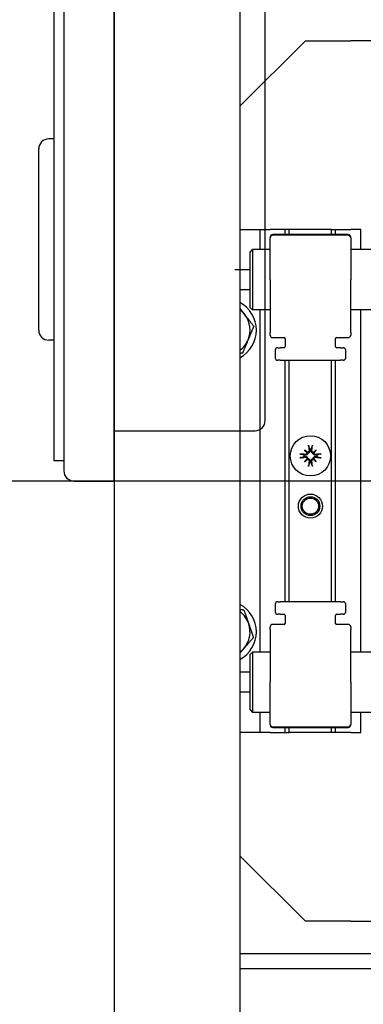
# Model space of a CAD drawing. Header units: millimetres. Extents: x 49320 to 60117, y -4209 to 20568.
# Tile 64 of 252: x 52396 to 52403, y -1946 to -1927. Entities that reach past the tile are written whole.
import ezdxf

# ---------------------------------------------------------------- set-up
doc = ezdxf.new("R2010")
doc.units = ezdxf.units.MM
doc.linetypes.add('ACAD_ISO10W100', pattern=[18.5, 12, -3, 0.5, -3])
doc.layers.add('_mt_hatch żelbet', color=8, linetype='Continuous', lineweight=9)
for name, color, linetype in [('_mt_widok', 253, 'Continuous'), ('ARCATA', 4, 'Continuous'), ('ASSI', 3, 'ACAD_ISO10W100'), ('CABINA', 7, 'Continuous'), ('Cabina-Bottoniera', 7, 'Continuous')]:
    doc.layers.add(name, color=color, linetype=linetype)

# ---------------------------------------------------------------- blocks, each defined once
blk = doc.blocks.new('WINDA 1 DZ')
at = {"layer": 'ARCATA', "color": 5, "true_color": 0x1414ff}
for p, q in [((164, 109.45), (165.3, 110.75)), ((165.3, 110.75), (166.2, 110.75)), ((166.8, 110.75), (166.2, 110.75)), ((164, 107), (164.4, 107)), ((164.4, 107), (164.6, 107)), ((164.4, 106.6), (164.4, 107)), ((164.9, 107), (164.6, 107)), ((166.15, 106.9), (164.65, 106.9)), ((166.15, 106.887), (164.65, 106.887)), ((164.9, 106.9), (164.9, 107)), ((164.98, 107), (164.9, 107)), ((164.98, 106.9), (164.98, 107)), ((165.82, 107), (164.98, 107)), ((165.82, 106.9), (165.82, 107)), ((165.82, 107), (165.9, 107)), ((165.9, 107), (166.2, 107)), ((165.9, 106.9), (165.9, 107)), ((166.4, 107), (166.2, 107)), ((166.4, 106.6), (166.4, 107)), ((164.6, 106.85), (164.6, 106.837)), ((164.6, 106), (164.6, 106.837)), ((166.2, 106.837), (166.2, 106.85)), ((166.2, 106.837), (166.2, 106)), ((164.2, 106.55), (164.25, 106.6)), ((164.2, 105.45), (164.2, 106.55)), ((164.6, 106.6), (164.25, 106.6)), ((164.25, 106.6), (164.25, 105.4)), ((174.15, 106.6), (166.2, 106.6)), ((164.2, 106.2), (163.9, 106.2)), ((164.6, 106), (164.6, 104.95)), ((166.2, 104.95), (166.2, 106)), ((164.2, 105.8), (164, 105.8)), ((164.2, 105.45), (164.25, 105.4)), ((164.6, 105.4), (164.25, 105.4)), ((164.4, 98.6), (164.4, 105.4)), ((174.15, 105.4), (166.2, 105.4)), ((166.4, 98.6), (166.4, 105.4)), ((164.6, 104.9), (164.6, 104.95)), ((166.2, 104.95), (166.2, 104.9)), ((164.65, 104.85), (164.875, 104.85)), ((164.9, 104.835), (164.9, 104.675)), ((165.9, 104.675), (165.9, 104.835)), ((165.925, 104.85), (166.15, 104.85)), ((164.7, 104.6), (164.7, 104.45)), ((164.75, 104.65), (164.8, 104.65)), ((164.875, 104.65), (164.8, 104.65)), ((166, 104.65), (165.925, 104.65)), ((166, 104.65), (166.05, 104.65)), ((166.1, 104.45), (166.1, 104.6)), ((164.8, 104.4), (164.75, 104.4)), ((164.8, 104.4), (166, 104.4)), ((164.9, 99.6), (164.9, 104.4)), ((164.98, 99.6), (164.98, 104.4)), ((165.82, 99.6), (165.82, 104.4)), ((165.9, 99.6), (165.9, 104.4)), ((166.05, 104.4), (166, 104.4)), ((165.284, 102.616), (165.333, 102.567)), ((165.333, 102.567), (165.346, 102.554)), ((165.467, 102.567), (165.454, 102.554)), ((165.516, 102.616), (165.467, 102.567)), ((165.284, 102.384), (165.333, 102.433)), ((165.333, 102.433), (165.346, 102.446)), ((165.467, 102.433), (165.454, 102.446)), ((165.516, 102.384), (165.467, 102.433)), ((164.7, 99.55), (164.7, 99.4)), ((164.75, 99.6), (164.8, 99.6)), ((166, 99.6), (164.8, 99.6)), ((166, 99.6), (166.05, 99.6)), ((166.1, 99.4), (166.1, 99.55)), ((164.8, 99.35), (164.75, 99.35)), ((164.8, 99.35), (164.875, 99.35)), ((164.9, 99.325), (164.9, 99.165)), ((165.9, 99.165), (165.9, 99.325)), ((165.925, 99.35), (166, 99.35)), ((166.05, 99.35), (166, 99.35)), ((164.6, 99.05), (164.6, 99.1)), ((164.6, 99.05), (164.6, 98)), ((164.875, 99.15), (164.65, 99.15)), ((166.15, 99.15), (165.925, 99.15)), ((166.2, 99.1), (166.2, 99.05)), ((166.2, 98), (166.2, 99.05)), ((164.2, 98.55), (164.25, 98.6)), ((164.2, 97.45), (164.2, 98.55)), ((164.25, 98.6), (164.25, 97.4)), ((164.6, 98.6), (164.25, 98.6)), ((174.15, 98.6), (166.2, 98.6)), ((164.2, 98.2), (164, 98.2)), ((164.6, 97.163), (164.6, 98)), ((166.2, 98), (166.2, 97.163)), ((164.2, 97.8), (164, 97.8)), ((164.2, 97.45), (164.25, 97.4)), ((164.6, 97.4), (164.25, 97.4)), ((164.4, 97), (164.4, 97.4)), ((174.15, 97.4), (166.2, 97.4)), ((166.4, 97), (166.4, 97.4)), ((164.6, 97.163), (164.6, 97.15)), ((164.65, 97.113), (166.15, 97.113)), ((164.65, 97.1), (166.15, 97.1)), ((164.9, 97), (164.9, 97.1)), ((164.98, 97), (164.98, 97.1)), ((165.82, 97), (165.82, 97.1)), ((165.9, 97), (165.9, 97.1)), ((166.2, 97.15), (166.2, 97.163)), ((164.4, 97), (164, 97)), ((164.6, 97), (164.4, 97)), ((164.6, 97), (164.9, 97)), ((164.9, 97), (164.98, 97)), ((165.82, 97), (164.98, 97)), ((165.9, 97), (165.82, 97)), ((166.2, 97), (165.9, 97)), ((166.2, 97), (166.4, 97)), ((165.3, 93.25), (164, 94.55)), ((166.2, 93.25), (165.3, 93.25)), ((166.2, 93.25), (166.8, 93.25)), ((168.368, 92.6), (164, 92.6)), ((168.177, 92.3), (164, 92.3))]:
    blk.add_line(p, q, dxfattribs=at)
for centre, radius in [((165.4, 102.5), 0.4), ((165.4, 101.5), 0.24), ((165.4, 101.5), 0.187), ((165.4, 101.5), 0.162)]:
    blk.add_circle(centre, radius, dxfattribs=at)
for centre, radius, start, end in [((164.65, 106.85), 0.05, 90, 180), ((164.65, 106.837), 0.05, 90, 180), ((166.15, 106.85), 0.05, 0, 90), ((166.15, 106.837), 0.05, 0, 90), ((163.7, 105), 0.625, 298.6854, 61.3146), ((163.7, 105), 0.5, 37.3326, 53.1301), ((163.7, 105), 0.5, 337.3326, 37.3326), ((163.7, 105), 0.5, 306.8699, 337.3326), ((164.65, 104.9), 0.05, 180, 270), ((164.875, 104.825), 0.025, 0, 90), ((165.925, 104.825), 0.025, 90, 180), ((166.15, 104.9), 0.05, 270, 0), ((164.75, 104.6), 0.05, 90, 180), ((164.875, 104.675), 0.025, 270, 0), ((165.925, 104.675), 0.025, 180, 270), ((166.05, 104.6), 0.05, 0, 90), ((164.75, 104.45), 0.05, 180, 270), ((166.05, 104.45), 0.05, 270, 0), ((165.4, 102.5), 0.134, 82.3918, 97.6082), ((165.4, 102.5), 0.134, 172.3918, 187.6082), ((165.4, 102.5), 0.134, 262.3918, 277.6082), ((165.4, 102.5), 0.134, 352.3918, 7.6082), ((163.7, 99), 0.625, 298.6854, 61.3146), ((164.75, 99.55), 0.05, 90, 180), ((166.05, 99.55), 0.05, 0, 90), ((163.7, 99), 0.5, 19.0703, 53.1301), ((164.75, 99.4), 0.05, 180, 270), ((164.875, 99.325), 0.025, 0, 90), ((165.925, 99.325), 0.025, 90, 180), ((166.05, 99.4), 0.05, 270, 0), ((163.7, 99), 0.5, 319.0703, 19.0703), ((164.65, 99.1), 0.05, 90, 180), ((164.875, 99.175), 0.025, 270, 0), ((165.925, 99.175), 0.025, 180, 270), ((166.15, 99.1), 0.05, 0, 90), ((163.7, 99), 0.5, 306.8699, 319.0703), ((164.65, 97.163), 0.05, 180, 270), ((164.65, 97.15), 0.05, 180, 270), ((166.15, 97.163), 0.05, 270, 0), ((166.15, 97.15), 0.05, 270, 0)]:
    blk.add_arc(centre, radius, start, end, dxfattribs=at)
for centre, major_axis, ratio, start_param, end_param in [((165.473, 102.563), (-0.42, 0.486), 0.173648, 1.313224, 1.430376), ((165.337, 102.427), (0.486, -0.42), 0.173648, 1.711217, 1.828368), ((165.309, 102.566), (-0.0188, -0.0163), 0.868224, 2.023807, 2.409971), ((165.334, 102.591), (-0.0163, -0.0188), 0.868224, 0.731621, 1.117785), ((165.44, 102.505), (0.078, -0.644), 0.087156, 4.378084, 4.547777), ((165.36, 102.505), (0.078, 0.644), 0.087156, 4.877001, 5.046694), ((165.463, 102.427), (0.486, 0.42), 0.173648, 1.313224, 1.430376), ((165.466, 102.591), (-0.0163, 0.0188), 0.868224, 2.023807, 2.409971), ((165.491, 102.566), (-0.0188, 0.0163), 0.868224, 0.731621, 1.117785), ((165.327, 102.563), (-0.42, -0.486), 0.173648, 1.711217, 1.828368), ((165.395, 102.46), (-0.644, 0.078), 0.087156, 4.877001, 5.046694), ((165.395, 102.54), (0.644, 0.078), 0.087156, 4.378084, 4.547777), ((165.473, 102.437), (0.42, 0.486), 0.173648, 1.711217, 1.828368), ((165.337, 102.573), (-0.486, -0.42), 0.173648, 1.313224, 1.430376), ((165.309, 102.434), (0.0188, -0.0163), 0.868224, 0.731621, 1.117785), ((165.334, 102.409), (0.0163, -0.0188), 0.868224, 2.023807, 2.409971), ((165.44, 102.495), (-0.078, -0.644), 0.087156, 4.877001, 5.046694), ((165.36, 102.495), (-0.078, 0.644), 0.087156, 4.378084, 4.547777), ((165.466, 102.409), (0.0163, 0.0188), 0.868224, 0.731621, 1.117785), ((165.463, 102.573), (-0.486, 0.42), 0.173648, 1.711217, 1.828368), ((165.491, 102.434), (0.0188, 0.0163), 0.868224, 2.023807, 2.409971), ((165.327, 102.437), (0.42, -0.486), 0.173648, 1.313224, 1.430376), ((165.405, 102.46), (-0.644, -0.078), 0.087156, 4.378084, 4.547777), ((165.405, 102.54), (0.644, -0.078), 0.087156, 4.877001, 5.046694)]:
    blk.add_ellipse(centre, major_axis=major_axis, ratio=ratio, start_param=start_param, end_param=end_param, dxfattribs=at)
for points, weights in [([(164, 105.431), (164.05, 105.366), (164.098, 105.303)], [1.01853247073, 1.02188329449, 1]), ([(164.098, 105.303), (164.179, 105.197), (164.273, 105.074)], [1, 1.0379548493, 1]), ([(164.273, 105.074), (164.213, 104.931), (164.161, 104.807)], [1, 1.0379548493, 1]), ([(164.161, 104.807), (164.11, 104.684), (164.05, 104.541)], [1, 1.0379548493, 1]), ([(164.05, 104.541), (164.025, 104.538), (164, 104.534)], [1, 1.00613508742, 1.01028680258]), ([(165.365, 102.69), (165.375, 102.656), (165.382, 102.633)], [1.00291629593, 1.01778265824, 1]), ([(165.382, 102.633), (165.385, 102.618), (165.387, 102.605)], [1, 1.12437348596, 1.24767116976]), ([(165.413, 102.605), (165.415, 102.618), (165.418, 102.633)], [1.24767116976, 1.12437348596, 1]), ([(165.418, 102.633), (165.425, 102.656), (165.435, 102.69)], [1, 1.01778265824, 1.00291629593]), ([(165.267, 102.518), (165.244, 102.525), (165.21, 102.535)], [1, 1.01778265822, 1.00291629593]), ([(165.21, 102.465), (165.244, 102.475), (165.267, 102.482)], [1.00291629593, 1.01778265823, 1]), ([(165.295, 102.513), (165.282, 102.515), (165.267, 102.518)], [1.24767116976, 1.12437348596, 1]), ([(165.267, 102.482), (165.282, 102.485), (165.295, 102.487)], [1, 1.12437348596, 1.24767116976]), ([(165.382, 102.367), (165.375, 102.344), (165.365, 102.31)], [1, 1.01778265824, 1.00291629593]), ([(165.387, 102.395), (165.385, 102.382), (165.382, 102.367)], [1.24767116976, 1.12437348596, 1]), ([(165.418, 102.367), (165.415, 102.382), (165.413, 102.395)], [1, 1.12437348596, 1.24767116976]), ([(165.435, 102.31), (165.425, 102.344), (165.418, 102.367)], [1.00291629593, 1.01778265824, 1]), ([(165.533, 102.518), (165.518, 102.515), (165.505, 102.513)], [1, 1.12437348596, 1.24767116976]), ([(165.505, 102.487), (165.518, 102.485), (165.533, 102.482)], [1.24767116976, 1.12437348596, 1]), ([(165.59, 102.535), (165.556, 102.525), (165.533, 102.518)], [1.00291629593, 1.01778265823, 1]), ([(165.533, 102.482), (165.556, 102.475), (165.59, 102.465)], [1, 1.01778265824, 1.00291629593]), ([(164, 99.451), (164.038, 99.444), (164.078, 99.436)], [1.01455016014, 1.00981128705, 1]), ([(164.078, 99.436), (164.129, 99.29), (164.173, 99.163)], [1, 1.0379548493, 1]), ([(164.173, 99.163), (164.216, 99.037), (164.267, 98.891)], [1, 1.0379548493, 1]), ([(164.267, 98.891), (164.166, 98.774), (164.078, 98.672)], [1, 1.0379548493, 1]), ([(164.078, 98.672), (164.039, 98.628), (164, 98.583)], [1, 1.01623485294, 1.01858107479])]:
    blk.add_rational_spline(points, weights, degree=2, dxfattribs=at)
for points, knots in [([(165.372, 102.604), (165.373, 102.6), (165.372, 102.596), (165.37, 102.588), (165.368, 102.584), (165.363, 102.578), (165.36, 102.576), (165.353, 102.572), (165.349, 102.571), (165.344, 102.57), (165.343, 102.57), (165.341, 102.57)], [0, 0, 0, 0, 0.01151442, 0.01151442, 0.02302884, 0.02302884, 0.0344178, 0.0344178, 0.04580676, 0.04580676, 0.0498478, 0.0498478, 0.0498478, 0.0498478]), ([(165.387, 102.605), (165.387, 102.605), (165.387, 102.604), (165.388, 102.599), (165.388, 102.595), (165.386, 102.586), (165.384, 102.581), (165.381, 102.574), (165.378, 102.57), (165.372, 102.564), (165.369, 102.561), (165.362, 102.557), (165.358, 102.556), (165.351, 102.554), (165.349, 102.554), (165.346, 102.554)], [0.18013192, 0.18013192, 0.18013192, 0.18013192, 0.18231103, 0.18231103, 0.1966644, 0.1966644, 0.21101777, 0.21101777, 0.22326588, 0.22326588, 0.23551399, 0.23551399, 0.24776211, 0.24776211, 0.25510696, 0.25510696, 0.25510696, 0.25510696]), ([(165.365, 102.69), (165.365, 102.691), (165.364, 102.692), (165.364, 102.694), (165.364, 102.696), (165.363, 102.7), (165.363, 102.702), (165.362, 102.706), (165.362, 102.708), (165.362, 102.71)], [0.05658644, 0.05658644, 0.05658644, 0.05658644, 0.06161587, 0.06161587, 0.06775669, 0.06775669, 0.07390904, 0.07390904, 0.07912293, 0.07912293, 0.07912293, 0.07912293]), ([(165.454, 102.554), (165.451, 102.554), (165.449, 102.554), (165.442, 102.556), (165.438, 102.557), (165.431, 102.561), (165.428, 102.564), (165.422, 102.57), (165.419, 102.574), (165.416, 102.581), (165.414, 102.586), (165.412, 102.595), (165.412, 102.599), (165.413, 102.604), (165.413, 102.604), (165.413, 102.605), (165.413, 102.605)], [-0.07279593, -0.07279593, -0.07279593, -0.07279593, -0.06545108, -0.06545108, -0.05320296, -0.05320296, -0.04095485, -0.04095485, -0.02870674, -0.02870674, -0.01435337, -0.01435337, 0, 0, 0, 0.00217911, 0.00217911, 0.00217911, 0.00217911]), ([(165.459, 102.57), (165.458, 102.57), (165.458, 102.57), (165.454, 102.57), (165.45, 102.571), (165.443, 102.574), (165.439, 102.576), (165.434, 102.581), (165.432, 102.585), (165.428, 102.592), (165.428, 102.596), (165.428, 102.601), (165.428, 102.602), (165.428, 102.604)], [0.02262944, 0.02262944, 0.02262944, 0.02262944, 0.02319765, 0.02319765, 0.0345489, 0.0345489, 0.04590016, 0.04590016, 0.05733835, 0.05733835, 0.06877655, 0.06877655, 0.07249221, 0.07249221, 0.07249221, 0.07249221]), ([(165.438, 102.71), (165.438, 102.708), (165.438, 102.706), (165.437, 102.702), (165.437, 102.7), (165.436, 102.696), (165.436, 102.694), (165.436, 102.692), (165.435, 102.691), (165.435, 102.69)], [0.01947687, 0.01947687, 0.01947687, 0.01947687, 0.02469076, 0.02469076, 0.03084311, 0.03084311, 0.03698394, 0.03698394, 0.04201336, 0.04201336, 0.04201336, 0.04201336]), ([(165.19, 102.538), (165.192, 102.538), (165.194, 102.538), (165.198, 102.537), (165.2, 102.537), (165.204, 102.536), (165.206, 102.536), (165.208, 102.536), (165.209, 102.535), (165.21, 102.535)], [0.01947687, 0.01947687, 0.01947687, 0.01947687, 0.02469076, 0.02469076, 0.03084311, 0.03084311, 0.03698394, 0.03698394, 0.04201336, 0.04201336, 0.04201336, 0.04201336]), ([(165.21, 102.465), (165.209, 102.465), (165.208, 102.464), (165.206, 102.464), (165.204, 102.464), (165.2, 102.463), (165.198, 102.463), (165.194, 102.462), (165.192, 102.462), (165.19, 102.462)], [0.05658644, 0.05658644, 0.05658644, 0.05658644, 0.06161587, 0.06161587, 0.06775669, 0.06775669, 0.07390904, 0.07390904, 0.07912293, 0.07912293, 0.07912293, 0.07912293]), ([(165.346, 102.554), (165.346, 102.551), (165.346, 102.549), (165.344, 102.542), (165.343, 102.538), (165.339, 102.531), (165.336, 102.528), (165.33, 102.522), (165.326, 102.519), (165.319, 102.516), (165.314, 102.514), (165.305, 102.512), (165.301, 102.512), (165.296, 102.513), (165.296, 102.513), (165.295, 102.513), (165.295, 102.513)], [-0.07279593, -0.07279593, -0.07279593, -0.07279593, -0.06545108, -0.06545108, -0.05320296, -0.05320296, -0.04095485, -0.04095485, -0.02870674, -0.02870674, -0.01435337, -0.01435337, 0, 0, 0, 0.00217911, 0.00217911, 0.00217911, 0.00217911]), ([(165.295, 102.487), (165.295, 102.487), (165.296, 102.487), (165.301, 102.488), (165.305, 102.488), (165.314, 102.486), (165.319, 102.484), (165.326, 102.481), (165.33, 102.478), (165.336, 102.472), (165.339, 102.469), (165.343, 102.462), (165.344, 102.458), (165.346, 102.451), (165.346, 102.449), (165.346, 102.446)], [0.18013192, 0.18013192, 0.18013192, 0.18013192, 0.18231103, 0.18231103, 0.1966644, 0.1966644, 0.21101777, 0.21101777, 0.22326588, 0.22326588, 0.23551399, 0.23551399, 0.24776211, 0.24776211, 0.25510696, 0.25510696, 0.25510696, 0.25510696]), ([(165.33, 102.559), (165.33, 102.558), (165.33, 102.558), (165.33, 102.554), (165.329, 102.55), (165.326, 102.543), (165.324, 102.539), (165.319, 102.534), (165.315, 102.532), (165.308, 102.528), (165.304, 102.528), (165.299, 102.528), (165.298, 102.528), (165.296, 102.528)], [0.02262944, 0.02262944, 0.02262944, 0.02262944, 0.02319765, 0.02319765, 0.0345489, 0.0345489, 0.04590016, 0.04590016, 0.05733835, 0.05733835, 0.06877655, 0.06877655, 0.07249221, 0.07249221, 0.07249221, 0.07249221]), ([(165.296, 102.472), (165.3, 102.473), (165.304, 102.472), (165.312, 102.47), (165.316, 102.468), (165.322, 102.463), (165.324, 102.46), (165.328, 102.453), (165.329, 102.449), (165.33, 102.444), (165.33, 102.443), (165.33, 102.441)], [0, 0, 0, 0, 0.01154742, 0.01154742, 0.02309483, 0.02309483, 0.0344508, 0.0344508, 0.04580677, 0.04580677, 0.04984781, 0.04984781, 0.04984781, 0.04984781]), ([(165.341, 102.43), (165.342, 102.43), (165.342, 102.43), (165.346, 102.43), (165.35, 102.429), (165.357, 102.426), (165.361, 102.424), (165.366, 102.419), (165.368, 102.415), (165.372, 102.408), (165.372, 102.404), (165.372, 102.399), (165.372, 102.398), (165.372, 102.396)], [0.02262944, 0.02262944, 0.02262944, 0.02262944, 0.02319765, 0.02319765, 0.0345489, 0.0345489, 0.04590016, 0.04590016, 0.05733835, 0.05733835, 0.06877655, 0.06877655, 0.07249221, 0.07249221, 0.07249221, 0.07249221]), ([(165.346, 102.446), (165.349, 102.446), (165.351, 102.446), (165.358, 102.444), (165.362, 102.443), (165.369, 102.439), (165.372, 102.436), (165.378, 102.43), (165.381, 102.426), (165.384, 102.419), (165.386, 102.414), (165.388, 102.405), (165.388, 102.401), (165.387, 102.396), (165.387, 102.396), (165.387, 102.395), (165.387, 102.395)], [-0.07279593, -0.07279593, -0.07279593, -0.07279593, -0.06545108, -0.06545108, -0.05320296, -0.05320296, -0.04095485, -0.04095485, -0.02870674, -0.02870674, -0.01435337, -0.01435337, 0, 0, 0, 0.00217911, 0.00217911, 0.00217911, 0.00217911]), ([(165.413, 102.395), (165.413, 102.395), (165.413, 102.396), (165.412, 102.401), (165.412, 102.405), (165.414, 102.414), (165.416, 102.419), (165.419, 102.426), (165.422, 102.43), (165.428, 102.436), (165.431, 102.439), (165.438, 102.443), (165.442, 102.444), (165.449, 102.446), (165.451, 102.446), (165.454, 102.446)], [0.18013192, 0.18013192, 0.18013192, 0.18013192, 0.18231103, 0.18231103, 0.1966644, 0.1966644, 0.21101777, 0.21101777, 0.22326588, 0.22326588, 0.23551399, 0.23551399, 0.24776211, 0.24776211, 0.25510696, 0.25510696, 0.25510696, 0.25510696]), ([(165.428, 102.396), (165.427, 102.4), (165.428, 102.404), (165.43, 102.412), (165.432, 102.416), (165.437, 102.422), (165.44, 102.424), (165.447, 102.428), (165.451, 102.429), (165.456, 102.43), (165.457, 102.43), (165.459, 102.43)], [0, 0, 0, 0, 0.01151442, 0.01151442, 0.02302884, 0.02302884, 0.0344178, 0.0344178, 0.04580676, 0.04580676, 0.0498478, 0.0498478, 0.0498478, 0.0498478]), ([(165.505, 102.513), (165.505, 102.513), (165.504, 102.513), (165.499, 102.512), (165.495, 102.512), (165.486, 102.514), (165.481, 102.516), (165.474, 102.519), (165.47, 102.522), (165.464, 102.528), (165.461, 102.531), (165.457, 102.538), (165.456, 102.542), (165.454, 102.549), (165.454, 102.551), (165.454, 102.554)], [0.18013192, 0.18013192, 0.18013192, 0.18013192, 0.18231103, 0.18231103, 0.1966644, 0.1966644, 0.21101777, 0.21101777, 0.22326588, 0.22326588, 0.23551399, 0.23551399, 0.24776211, 0.24776211, 0.25510696, 0.25510696, 0.25510696, 0.25510696]), ([(165.454, 102.446), (165.454, 102.449), (165.454, 102.451), (165.456, 102.458), (165.457, 102.462), (165.461, 102.469), (165.464, 102.472), (165.47, 102.478), (165.474, 102.481), (165.481, 102.484), (165.486, 102.486), (165.495, 102.488), (165.499, 102.488), (165.504, 102.487), (165.504, 102.487), (165.505, 102.487), (165.505, 102.487)], [-0.07279593, -0.07279593, -0.07279593, -0.07279593, -0.06545108, -0.06545108, -0.05320296, -0.05320296, -0.04095485, -0.04095485, -0.02870674, -0.02870674, -0.01435337, -0.01435337, 0, 0, 0, 0.00217911, 0.00217911, 0.00217911, 0.00217911]), ([(165.504, 102.528), (165.5, 102.527), (165.496, 102.528), (165.488, 102.53), (165.484, 102.532), (165.478, 102.537), (165.476, 102.54), (165.472, 102.547), (165.471, 102.551), (165.47, 102.556), (165.47, 102.557), (165.47, 102.559)], [0, 0, 0, 0, 0.01151442, 0.01151442, 0.02302884, 0.02302884, 0.0344178, 0.0344178, 0.04580676, 0.04580676, 0.0498478, 0.0498478, 0.0498478, 0.0498478]), ([(165.47, 102.441), (165.47, 102.442), (165.47, 102.442), (165.47, 102.446), (165.471, 102.45), (165.474, 102.457), (165.476, 102.461), (165.481, 102.466), (165.485, 102.468), (165.492, 102.472), (165.496, 102.472), (165.501, 102.472), (165.502, 102.472), (165.504, 102.472)], [0.02262869, 0.02262869, 0.02262869, 0.02262869, 0.02311382, 0.02311382, 0.03450698, 0.03450698, 0.04590014, 0.04590014, 0.05733833, 0.05733833, 0.06877652, 0.06877652, 0.07249219, 0.07249219, 0.07249219, 0.07249219]), ([(165.59, 102.535), (165.591, 102.535), (165.592, 102.536), (165.594, 102.536), (165.596, 102.536), (165.6, 102.537), (165.602, 102.537), (165.606, 102.538), (165.608, 102.538), (165.61, 102.538)], [0.05658644, 0.05658644, 0.05658644, 0.05658644, 0.06161587, 0.06161587, 0.06775669, 0.06775669, 0.07390904, 0.07390904, 0.07912293, 0.07912293, 0.07912293, 0.07912293]), ([(165.61, 102.462), (165.608, 102.462), (165.606, 102.462), (165.602, 102.463), (165.6, 102.463), (165.596, 102.464), (165.594, 102.464), (165.592, 102.464), (165.591, 102.465), (165.59, 102.465)], [0.01947687, 0.01947687, 0.01947687, 0.01947687, 0.02469076, 0.02469076, 0.03084311, 0.03084311, 0.03698394, 0.03698394, 0.04201336, 0.04201336, 0.04201336, 0.04201336]), ([(165.362, 102.29), (165.362, 102.292), (165.362, 102.294), (165.363, 102.298), (165.363, 102.3), (165.364, 102.304), (165.364, 102.306), (165.364, 102.308), (165.365, 102.309), (165.365, 102.31)], [0.01947687, 0.01947687, 0.01947687, 0.01947687, 0.02469076, 0.02469076, 0.03084311, 0.03084311, 0.03698394, 0.03698394, 0.04201336, 0.04201336, 0.04201336, 0.04201336]), ([(165.435, 102.31), (165.435, 102.309), (165.436, 102.308), (165.436, 102.306), (165.436, 102.304), (165.437, 102.3), (165.437, 102.298), (165.438, 102.294), (165.438, 102.292), (165.438, 102.29)], [0.05658644, 0.05658644, 0.05658644, 0.05658644, 0.06161587, 0.06161587, 0.06775669, 0.06775669, 0.07390904, 0.07390904, 0.07912293, 0.07912293, 0.07912293, 0.07912293])]:
    blk.add_open_spline(points, degree=3, knots=knots, dxfattribs=at)
at = {"layer": 'ASSI', "color": 5, "ltscale": 5, "true_color": 0x1414ff}
blk.add_line((179.995, 102), (40.675, 102), dxfattribs=at)
at = {"layer": 'CABINA', "color": 5, "true_color": 0x1414ff}
for p, q in [((164, 186), (164, 38)), ((161.5, 182), (161.5, 42))]:
    blk.add_line(p, q, dxfattribs=at)
at = {"layer": 'Cabina-Bottoniera', "color": 5, "true_color": 0x1414ff}
for p, q in [((161.5, 102), (161.5, 122)), ((160.5, 121.8), (160.5, 102.2)), ((160.3, 121.6), (160.3, 102.4)), ((164.5, 103.2), (164.5, 120.8)), ((160.5, 108.8), (160.5, 104.8)), ((160.5, 108.8), (160.5, 108.8)), ((160, 105), (160, 108.6)), ((160.5, 104.8), (160.5, 104.8)), ((161.5, 103), (164.3, 103)), ((160.7, 102), (161.5, 102))]:
    blk.add_line(p, q, dxfattribs=at)
at = {"layer": 'Cabina-Bottoniera', "color": 5, "ltscale": 4, "true_color": 0x1414ff}
for p, q in [((160.3, 108.8), (160.2, 108.8)), ((160.3, 104.8), (160.2, 104.8)), ((160.5, 102.4), (160.3, 102.4))]:
    blk.add_line(p, q, dxfattribs=at)
at = {"layer": 'Cabina-Bottoniera', "color": 5, "true_color": 0x1414ff}
for centre, start, end in [((160.2, 108.6), 90, 180), ((160.2, 105), 180, 270), ((164.3, 103.2), 270, 0), ((160.7, 102.2), 180, 270)]:
    blk.add_arc(centre, 0.2, start, end, dxfattribs=at)

msp = doc.modelspace()

# ---------------------------------------------------------------- hatches: boundary and pattern name
at = {"layer": '_mt_hatch żelbet', "ltscale": 2, "transparency": 33554687}
h = msp.add_hatch(dxfattribs=at)
h.set_pattern_fill('ANSI36', color=8)
h.set_pattern_definition([(45, (55916.9242, 1437.763), (1.683798, 6.173926), [7.9375, -1.5875, 0, -1.5875])])
edge = h.paths.add_edge_path()
edge.add_line((52283.322, -2023), (52251.576, -2023))
edge.add_line((52251.576, -2023), (52251.576, -1940.6))
edge.add_line((52251.576, -1940.6), (52249.726, -1940.6))
edge.add_line((52249.726, -1940.6), (52249.676, -1940.55))
edge.add_arc((52249.626, -1940.55), 0.05, 0, 90)
edge.add_line((52249.626, -1940.5), (52247.126, -1940.5))
edge.add_line((52247.126, -1940.5), (52247.126, -1940.575))
edge.add_line((52247.126, -1940.575), (52247.101, -1940.6))
edge.add_line((52247.101, -1940.6), (52246.901, -1940.6))
edge.add_line((52246.901, -1940.6), (52246.876, -1940.575))
edge.add_line((52246.876, -1940.575), (52246.876, -1940.5))
edge.add_line((52246.876, -1940.5), (52246.826, -1940.5))
edge.add_line((52246.826, -1940.5), (52246.826, -1939.5))
edge.add_line((52246.826, -1939.5), (52246.876, -1939.5))
edge.add_line((52246.876, -1939.5), (52246.876, -1939.425))
edge.add_line((52246.876, -1939.425), (52246.901, -1939.4))
edge.add_line((52246.901, -1939.4), (52247.101, -1939.4))
edge.add_line((52247.101, -1939.4), (52247.126, -1939.425))
edge.add_line((52247.126, -1939.425), (52247.126, -1939.5))
edge.add_line((52247.126, -1939.5), (52249.626, -1939.5))
edge.add_arc((52249.626, -1939.45), 0.05, 270, 360)
edge.add_line((52249.676, -1939.45), (52249.726, -1939.4))
edge.add_line((52249.726, -1939.4), (52251.576, -1939.4))
edge.add_line((52251.576, -1939.4), (52251.576, -1932.6))
edge.add_line((52251.576, -1932.6), (52249.726, -1932.6))
edge.add_line((52249.726, -1932.6), (52249.676, -1932.55))
edge.add_arc((52249.626, -1932.55), 0.05, 0, 90)
edge.add_line((52249.626, -1932.5), (52247.126, -1932.5))
edge.add_line((52247.126, -1932.5), (52247.126, -1932.575))
edge.add_line((52247.126, -1932.575), (52247.101, -1932.6))
edge.add_line((52247.101, -1932.6), (52246.901, -1932.6))
edge.add_line((52246.901, -1932.6), (52246.876, -1932.575))
edge.add_line((52246.876, -1932.575), (52246.876, -1932.5))
edge.add_line((52246.876, -1932.5), (52246.826, -1932.5))
edge.add_line((52246.826, -1932.5), (52246.826, -1932.625))
edge.add_arc((52246.801, -1932.625), 0.025, 270, 360, ccw=False)
edge.add_line((52246.801, -1932.65), (52245.451, -1932.65))
edge.add_arc((52245.451, -1932.625), 0.025, 180, 270, ccw=False)
edge.add_line((52245.426, -1932.603), (52245.426, -1932.504))
edge.add_line((52245.426, -1932.504), (52244.192, -1932.6))
edge.add_arc((52244.176, -1932.401), 0.2, 180, 274.4517, ccw=False)
edge.add_line((52243.976, -1932.401), (52243.976, -1931.599))
edge.add_arc((52244.176, -1931.599), 0.2, 85.5483, 180, ccw=False)
edge.add_line((52244.192, -1931.4), (52245.426, -1931.496))
edge.add_line((52245.426, -1931.496), (52245.426, -1931.376))
edge.add_arc((52245.451, -1931.375), 0.025, 90, 180, ccw=False)
edge.add_line((52245.451, -1931.35), (52246.801, -1931.35))
edge.add_arc((52246.801, -1931.375), 0.025, 0, 90, ccw=False)
edge.add_line((52246.826, -1931.375), (52246.826, -1931.5))
edge.add_line((52246.826, -1931.5), (52246.876, -1931.5))
edge.add_line((52246.876, -1931.5), (52246.876, -1931.425))
edge.add_line((52246.876, -1931.425), (52246.901, -1931.4))
edge.add_line((52246.901, -1931.4), (52247.101, -1931.4))
edge.add_line((52247.101, -1931.4), (52247.126, -1931.425))
edge.add_line((52247.126, -1931.425), (52247.126, -1931.5))
edge.add_line((52247.126, -1931.5), (52249.626, -1931.5))
edge.add_arc((52249.626, -1931.45), 0.05, 270, 360)
edge.add_line((52249.676, -1931.45), (52249.726, -1931.4))
edge.add_line((52249.726, -1931.4), (52251.576, -1931.4))
edge.add_line((52251.576, -1931.4), (52251.576, -1866.25))
edge.add_line((52251.576, -1866.25), (52249.726, -1866.25))
edge.add_line((52249.726, -1866.25), (52249.676, -1866.2))
edge.add_arc((52249.626, -1866.2), 0.05, 0, 90)
edge.add_line((52249.626, -1866.15), (52247.126, -1866.15))
edge.add_line((52247.126, -1866.15), (52247.126, -1866.225))
edge.add_line((52247.126, -1866.225), (52247.101, -1866.25))
edge.add_line((52247.101, -1866.25), (52246.901, -1866.25))
edge.add_line((52246.901, -1866.25), (52246.876, -1866.225))
edge.add_line((52246.876, -1866.225), (52246.876, -1866.15))
edge.add_line((52246.876, -1866.15), (52246.826, -1866.15))
edge.add_line((52246.826, -1866.15), (52246.826, -1866.275))
edge.add_arc((52246.801, -1866.275), 0.025, 270, 360, ccw=False)
edge.add_line((52246.801, -1866.3), (52245.451, -1866.3))
edge.add_arc((52245.451, -1866.275), 0.025, 180, 270, ccw=False)
edge.add_line((52245.426, -1866.275), (52245.426, -1866.154))
edge.add_line((52245.426, -1866.154), (52244.692, -1866.25))
edge.add_arc((52244.676, -1866.051), 0.2, 180, 274.4517, ccw=False)
edge.add_line((52244.476, -1866.051), (52244.476, -1865.249))
edge.add_arc((52244.676, -1865.249), 0.2, 85.5483, 180, ccw=False)
edge.add_line((52244.692, -1865.05), (52245.426, -1865.146))
edge.add_line((52245.426, -1865.146), (52245.426, -1865.025))
edge.add_arc((52245.451, -1865.025), 0.025, 90, 180, ccw=False)
edge.add_line((52245.451, -1865), (52246.801, -1865))
edge.add_arc((52246.801, -1865.025), 0.025, 0, 90, ccw=False)
edge.add_line((52246.826, -1865.025), (52246.826, -1865.15))
edge.add_line((52246.826, -1865.15), (52246.876, -1865.15))
edge.add_line((52246.876, -1865.15), (52246.876, -1865.075))
edge.add_line((52246.876, -1865.075), (52246.901, -1865.05))
edge.add_line((52246.901, -1865.05), (52247.101, -1865.05))
edge.add_line((52247.101, -1865.05), (52247.126, -1865.075))
edge.add_line((52247.126, -1865.075), (52247.126, -1865.15))
edge.add_line((52247.126, -1865.15), (52249.626, -1865.15))
edge.add_arc((52249.626, -1865.1), 0.05, 270, 360)
edge.add_line((52249.676, -1865.1), (52249.726, -1865.05))
edge.add_line((52249.726, -1865.05), (52251.576, -1865.05))
edge.add_line((52251.576, -1865.05), (52251.576, -1856.15))
edge.add_line((52251.576, -1856.15), (52249.726, -1856.15))
edge.add_line((52249.726, -1856.15), (52249.676, -1856.1))
edge.add_arc((52249.626, -1856.1), 0.05, 0, 90)
edge.add_line((52249.626, -1856.05), (52247.126, -1856.05))
edge.add_line((52247.126, -1856.05), (52247.126, -1856.125))
edge.add_line((52247.126, -1856.125), (52247.101, -1856.15))
edge.add_line((52247.101, -1856.15), (52246.901, -1856.15))
edge.add_line((52246.901, -1856.15), (52246.876, -1856.125))
edge.add_line((52246.876, -1856.125), (52246.876, -1856.05))
edge.add_line((52246.876, -1856.05), (52246.826, -1856.05))
edge.add_line((52246.826, -1856.05), (52246.826, -1856.175))
edge.add_arc((52246.801, -1856.175), 0.025, 270, 360, ccw=False)
edge.add_line((52246.801, -1856.2), (52246.446, -1856.2))
edge.add_spline(control_points=[(52246.436, -1856.189), (52246.436, -1856.189), (52246.436, -1856.189), (52246.436, -1856.189), (52246.435, -1856.188), (52246.432, -1856.187), (52246.429, -1856.187), (52246.422, -1856.185), (52246.418, -1856.184), (52246.407, -1856.183), (52246.401, -1856.182), (52246.389, -1856.181), (52246.382, -1856.181), (52246.376, -1856.181)], knot_values=[0.024008, 0.024008, 0.024008, 0.024008, 0.028269, 0.028269, 0.039404, 0.039404, 0.055597, 0.055597, 0.075883, 0.075883, 0.097542, 0.097542, 0.117485, 0.117485, 0.117485, 0.117485], degree=3, periodic=0)
edge.add_line((52246.376, -1856.181), (52245.576, -1856.181))
edge.add_spline(control_points=[(52245.576, -1856.198), (52245.57, -1856.198), (52245.565, -1856.198), (52245.545, -1856.198), (52245.532, -1856.198), (52245.507, -1856.197), (52245.496, -1856.196), (52245.475, -1856.193), (52245.465, -1856.191), (52245.451, -1856.186), (52245.445, -1856.183), (52245.436, -1856.176), (52245.433, -1856.172), (52245.428, -1856.162), (52245.426, -1856.156), (52245.426, -1856.15)], knot_values=[0, 0, 0, 0, 0.0173, 0.0173, 0.057137, 0.057137, 0.096974, 0.096974, 0.13681, 0.13681, 0.163111, 0.163111, 0.180869, 0.180869, 0.199184, 0.199184, 0.199184, 0.199184], degree=3, periodic=0)
edge.add_line((52245.426, -1856.15), (52245.426, -1856.054))
edge.add_line((52245.426, -1856.054), (52244.692, -1856.15))
edge.add_arc((52244.676, -1855.951), 0.2, 180, 274.4517, ccw=False)
edge.add_line((52244.476, -1855.951), (52244.476, -1855.149))
edge.add_arc((52244.676, -1855.149), 0.2, 85.5483, 180, ccw=False)
edge.add_line((52244.692, -1854.95), (52245.426, -1855.046))
edge.add_line((52245.426, -1855.046), (52245.426, -1854.925))
edge.add_arc((52245.451, -1854.925), 0.025, 90, 180, ccw=False)
edge.add_line((52245.451, -1854.9), (52246.801, -1854.9))
edge.add_arc((52246.801, -1854.925), 0.025, 0, 90, ccw=False)
edge.add_line((52246.826, -1854.925), (52246.826, -1855.05))
edge.add_line((52246.826, -1855.05), (52246.876, -1855.05))
edge.add_line((52246.876, -1855.05), (52246.876, -1854.975))
edge.add_line((52246.876, -1854.975), (52246.901, -1854.95))
edge.add_line((52246.901, -1854.95), (52247.101, -1854.95))
edge.add_line((52247.101, -1854.95), (52247.126, -1854.975))
edge.add_line((52247.126, -1854.975), (52247.126, -1855.05))
edge.add_line((52247.126, -1855.05), (52249.626, -1855.05))
edge.add_arc((52249.626, -1855), 0.05, 270, 360)
edge.add_line((52249.676, -1855), (52249.726, -1854.95))
edge.add_line((52249.726, -1854.95), (52251.576, -1854.95))
edge.add_line((52251.576, -1854.95), (52251.576, -1829))
edge.add_line((52251.576, -1829), (52283.322, -1829))
edge.add_line((52283.322, -1829), (52283.322, -1814.101))
edge.add_line((52283.322, -1814.101), (52236.576, -1814.101))
edge.add_line((52236.576, -1814.101), (52236.576, -2038))
edge.add_line((52236.576, -2038), (52283.322, -2038))
edge.add_line((52283.322, -2038), (52283.322, -2023))
h.paths.add_polyline_path([(52431.576, -1814.101), (52283.322, -1814.101), (52283.322, -1829), (52416.576, -1829), (52416.571, -1929.1), (52416.571, -1928.2), (52415.301, -1928.2), (52414.901, -1928.2), (52415.901, -1929.2), (52415.901, -1942.8), (52414.901, -1943.8), (52415.301, -1943.8), (52416.571, -1943.8), (52416.576, -1942.9), (52416.576, -2012), (52431.576, -2027)])
h.paths.add_polyline_path([(52394.776, -2014.646), (52434.376, -2014.646)])
h.paths.add_polyline_path([(52431.576, -2038), (52431.576, -2027), (52416.576, -2012), (52416.576, -2023), (52409.576, -2023), (52409.576, -2038)])
edge = h.paths.add_edge_path(flags=16)
edge.add_spline(control_points=[(52245.438, -1939.388), (52245.438, -1939.387), (52245.439, -1939.387), (52245.445, -1939.38), (52245.453, -1939.376), (52245.46, -1939.373)], knot_values=[0.127222, 0.127222, 0.127222, 0.127222, 0.129604, 0.129604, 0.161729, 0.161729, 0.161729, 0.161729], degree=3, periodic=0)
edge = h.paths.add_edge_path(flags=16)
edge.add_arc((52244.176, -1940.401), 0.2, 180, 274.4517, ccw=False)
edge.add_line((52243.976, -1940.401), (52243.976, -1939.599))
edge.add_arc((52244.176, -1939.599), 0.2, 85.5483, 180, ccw=False)
edge.add_line((52244.192, -1939.4), (52245.426, -1939.496))
edge.add_line((52245.426, -1939.496), (52245.426, -1940.097))
edge.add_spline(control_points=[(52245.426, -1940.097), (52245.426, -1940.097), (52245.426, -1940.098), (52245.426, -1940.114), (52245.429, -1940.129), (52245.438, -1940.159), (52245.445, -1940.173), (52245.461, -1940.195), (52245.468, -1940.203), (52245.476, -1940.21)], knot_values=[0.091168, 0.091168, 0.091168, 0.091168, 0.092523, 0.092523, 0.132421, 0.132421, 0.171812, 0.171812, 0.199493, 0.199493, 0.199493, 0.199493], degree=3, periodic=0)
edge.add_spline(control_points=[(52245.476, -1940.21), (52245.48, -1940.213), (52245.483, -1940.216), (52245.5, -1940.228), (52245.514, -1940.235), (52245.544, -1940.244), (52245.561, -1940.247), (52245.576, -1940.247)], knot_values=[0, 0, 0, 0, 0.011492, 0.011492, 0.051269, 0.051269, 0.091168, 0.091168, 0.091168, 0.091168], degree=3, periodic=0)
edge.add_line((52245.576, -1940.247), (52246.376, -1940.247))
edge.add_spline(control_points=[(52246.376, -1940.247), (52246.377, -1940.247), (52246.377, -1940.247), (52246.383, -1940.247), (52246.388, -1940.248), (52246.398, -1940.251), (52246.402, -1940.253), (52246.411, -1940.259), (52246.414, -1940.262), (52246.42, -1940.27), (52246.423, -1940.274), (52246.426, -1940.282), (52246.426, -1940.287), (52246.426, -1940.291)], knot_values=[0, 0, 0, 0, 0.001746, 0.001746, 0.02414, 0.02414, 0.046992, 0.046992, 0.070489, 0.070489, 0.093985, 0.093985, 0.117481, 0.117481, 0.117481, 0.117481], degree=3, periodic=0)
edge.add_spline(control_points=[(52246.426, -1940.296), (52246.426, -1940.302), (52246.425, -1940.307), (52246.42, -1940.317), (52246.416, -1940.322), (52246.407, -1940.329), (52246.402, -1940.332), (52246.389, -1940.336), (52246.383, -1940.337), (52246.376, -1940.337)], knot_values=[-0.075489, -0.075489, -0.075489, -0.075489, -0.056592, -0.056592, -0.037695, -0.037695, -0.018848, -0.018848, 0, 0, 0, 0], degree=3, periodic=0)
edge.add_line((52246.376, -1940.337), (52245.576, -1940.337))
edge.add_spline(control_points=[(52245.576, -1940.337), (52245.558, -1940.337), (52245.538, -1940.34), (52245.501, -1940.352), (52245.484, -1940.361), (52245.457, -1940.381), (52245.445, -1940.394), (52245.43, -1940.421), (52245.426, -1940.434), (52245.426, -1940.446)], knot_values=[0.959969, 0.959969, 0.959969, 0.959969, 1.016264, 1.016264, 1.07256, 1.07256, 1.132171, 1.132171, 1.191783, 1.191783, 1.191783, 1.191783], degree=3, periodic=0)
edge.add_line((52245.426, -1940.446), (52245.426, -1940.486))
edge.add_line((52245.426, -1940.504), (52244.192, -1940.6))
h.paths.add_polyline_path([(52424.056, -1941.7, -0.437158), (52424.271, -1941.899), (52424.271, -1942.701, -0.437158), (52424.056, -1942.9), (52422.821, -1942.804), (52422.821, -1942.925, -0.414214), (52422.796, -1942.95), (52421.446, -1942.95, -0.414214), (52421.421, -1942.925), (52421.421, -1942.8), (52421.371, -1942.8), (52421.371, -1942.875), (52421.346, -1942.9), (52421.146, -1942.9), (52421.121, -1942.875), (52421.121, -1942.8), (52418.621, -1942.8, 0.414214), (52418.571, -1942.85), (52418.521, -1942.9), (52418.521, -1941.7), (52418.571, -1941.75, 0.414214), (52418.621, -1941.8), (52421.121, -1941.8), (52421.121, -1941.725), (52421.146, -1941.7), (52421.346, -1941.7), (52421.371, -1941.725), (52421.371, -1941.8), (52421.421, -1941.8), (52421.421, -1941.675, -0.414214), (52421.446, -1941.65), (52422.796, -1941.65, -0.414214), (52422.821, -1941.675), (52422.821, -1941.796)], flags=16)
edge = h.paths.add_edge_path(flags=16)
edge.add_line((52421.571, -1929.054), (52422.671, -1929.054))
edge.add_spline(control_points=[(52422.671, -1929.057), (52422.685, -1929.057), (52422.698, -1929.057), (52422.724, -1929.058), (52422.737, -1929.059), (52422.76, -1929.062), (52422.771, -1929.064), (52422.79, -1929.07), (52422.799, -1929.074), (52422.81, -1929.084), (52422.813, -1929.087), (52422.819, -1929.096), (52422.821, -1929.103), (52422.821, -1929.11), (52422.821, -1929.111), (52422.821, -1929.112)], knot_values=[0, 0, 0, 0, 0.039334, 0.039334, 0.078667, 0.078667, 0.118001, 0.118001, 0.157334, 0.157334, 0.171979, 0.171979, 0.193578, 0.193578, 0.196668, 0.196668, 0.196668, 0.196668], degree=3, periodic=0)
edge.add_line((52422.821, -1929.112), (52422.821, -1929.196))
edge.add_line((52422.821, -1929.196), (52424.056, -1929.1))
edge.add_arc((52424.071, -1929.299), 0.2, 360, 94.4517, ccw=False)
edge.add_line((52424.271, -1929.299), (52424.271, -1930.101))
edge.add_arc((52424.071, -1930.101), 0.2, 265.5483, 360, ccw=False)
edge.add_line((52424.056, -1930.3), (52422.821, -1930.204))
edge.add_line((52422.821, -1930.204), (52422.821, -1930.319))
edge.add_arc((52422.796, -1930.325), 0.025, 270, 360, ccw=False)
edge.add_line((52422.796, -1930.35), (52421.446, -1930.35))
edge.add_arc((52421.446, -1930.325), 0.025, 180, 270, ccw=False)
edge.add_line((52421.421, -1930.325), (52421.421, -1930.2))
edge.add_line((52421.421, -1930.2), (52421.371, -1930.2))
edge.add_line((52421.371, -1930.2), (52421.371, -1930.275))
edge.add_line((52421.371, -1930.275), (52421.346, -1930.3))
edge.add_line((52421.346, -1930.3), (52421.146, -1930.3))
edge.add_line((52421.146, -1930.3), (52421.121, -1930.275))
edge.add_line((52421.121, -1930.275), (52421.121, -1930.2))
edge.add_line((52421.121, -1930.2), (52418.621, -1930.2))
edge.add_arc((52418.621, -1930.25), 0.05, 90, 180)
edge.add_line((52418.571, -1930.25), (52418.521, -1930.3))
edge.add_line((52418.521, -1930.3), (52416.576, -1930.3))
edge.add_line((52416.571, -1930.3), (52416.571, -1929.1))
edge.add_line((52416.576, -1929.1), (52418.521, -1929.1))
edge.add_line((52418.521, -1929.1), (52418.571, -1929.15))
edge.add_arc((52418.621, -1929.15), 0.05, 180, 270)
edge.add_line((52418.621, -1929.2), (52421.121, -1929.2))
edge.add_line((52421.121, -1929.2), (52421.121, -1929.125))
edge.add_line((52421.121, -1929.125), (52421.146, -1929.1))
edge.add_line((52421.146, -1929.1), (52421.346, -1929.1))
edge.add_line((52421.346, -1929.1), (52421.371, -1929.125))
edge.add_line((52421.371, -1929.125), (52421.371, -1929.2))
edge.add_line((52421.371, -1929.2), (52421.421, -1929.2))
edge.add_line((52421.421, -1929.2), (52421.421, -1929.112))
edge.add_spline(control_points=[(52421.421, -1929.105), (52421.421, -1929.104), (52421.421, -1929.103), (52421.422, -1929.095), (52421.425, -1929.089), (52421.431, -1929.08), (52421.434, -1929.077), (52421.445, -1929.068), (52421.454, -1929.065), (52421.473, -1929.06), (52421.483, -1929.058), (52421.506, -1929.056), (52421.519, -1929.055), (52421.544, -1929.054), (52421.558, -1929.054), (52421.571, -1929.054)], knot_values=[0, 0, 0, 0, 0.004418, 0.004418, 0.024591, 0.024591, 0.039334, 0.039334, 0.078667, 0.078667, 0.118001, 0.118001, 0.157334, 0.157334, 0.196668, 0.196668, 0.196668, 0.196668], degree=3, periodic=0)
edge = h.paths.add_edge_path(flags=16)
edge.add_spline(control_points=[(52422.821, -1929.112), (52422.821, -1929.111), (52422.821, -1929.11), (52422.821, -1929.103), (52422.819, -1929.096), (52422.813, -1929.087), (52422.81, -1929.084), (52422.799, -1929.074), (52422.79, -1929.07), (52422.771, -1929.064), (52422.76, -1929.062), (52422.737, -1929.059), (52422.724, -1929.058), (52422.698, -1929.057), (52422.685, -1929.057), (52422.671, -1929.057)], knot_values=[0, 0, 0, 0, 0.00309, 0.00309, 0.024689, 0.024689, 0.039334, 0.039334, 0.078667, 0.078667, 0.118001, 0.118001, 0.157334, 0.157334, 0.196668, 0.196668, 0.196668, 0.196668], degree=3, periodic=0)
edge.add_spline(control_points=[(52422.671, -1929.054), (52422.676, -1929.054), (52422.681, -1929.054), (52422.699, -1929.054), (52422.712, -1929.054), (52422.737, -1929.056), (52422.749, -1929.057), (52422.771, -1929.06), (52422.78, -1929.062), (52422.796, -1929.068), (52422.802, -1929.071), (52422.811, -1929.079), (52422.815, -1929.083), (52422.82, -1929.094), (52422.821, -1929.1), (52422.821, -1929.105)], knot_values=[0, 0, 0, 0, 0.014118, 0.014118, 0.053458, 0.053458, 0.092798, 0.092798, 0.132138, 0.132138, 0.159634, 0.159634, 0.178131, 0.178131, 0.1967, 0.1967, 0.1967, 0.1967], degree=3, periodic=0)
h.paths.add_polyline_path([(52416.576, -1941.7), (52416.571, -1942.9), (52416.571, -1941.7)], is_closed=False, flags=16)
h.paths.add_polyline_path([(52416.576, -1930.3), (52416.571, -1941.7), (52416.571, -1930.3)], is_closed=False, flags=16)
edge = h.paths.add_edge_path(flags=0)
edge.add_spline(control_points=[(52422.671, -1942.415), (52422.69, -1942.415), (52422.71, -1942.418), (52422.747, -1942.433), (52422.764, -1942.445), (52422.791, -1942.471), (52422.803, -1942.488), (52422.818, -1942.524), (52422.821, -1942.544), (52422.821, -1942.561)], knot_values=[0.728155, 0.728155, 0.728155, 0.728155, 0.78445, 0.78445, 0.840746, 0.840746, 0.900357, 0.900357, 0.959969, 0.959969, 0.959969, 0.959969], degree=3, periodic=0)
edge.add_spline(control_points=[(52422.821, -1942.561), (52422.821, -1942.544), (52422.818, -1942.524), (52422.803, -1942.488), (52422.791, -1942.471), (52422.764, -1942.445), (52422.747, -1942.433), (52422.71, -1942.418), (52422.69, -1942.415), (52422.671, -1942.415)], knot_values=[0.728155, 0.728155, 0.728155, 0.728155, 0.787767, 0.787767, 0.847378, 0.847378, 0.903674, 0.903674, 0.959969, 0.959969, 0.959969, 0.959969], degree=3, periodic=0)

# ---------------------------------------------------------------- block references
at = {"layer": '_mt_widok', "ltscale": 3}
msp.add_blockref('WINDA 1 DZ', (52236.576, -2038), dxfattribs=at)

doc.saveas('drawing.dxf')
